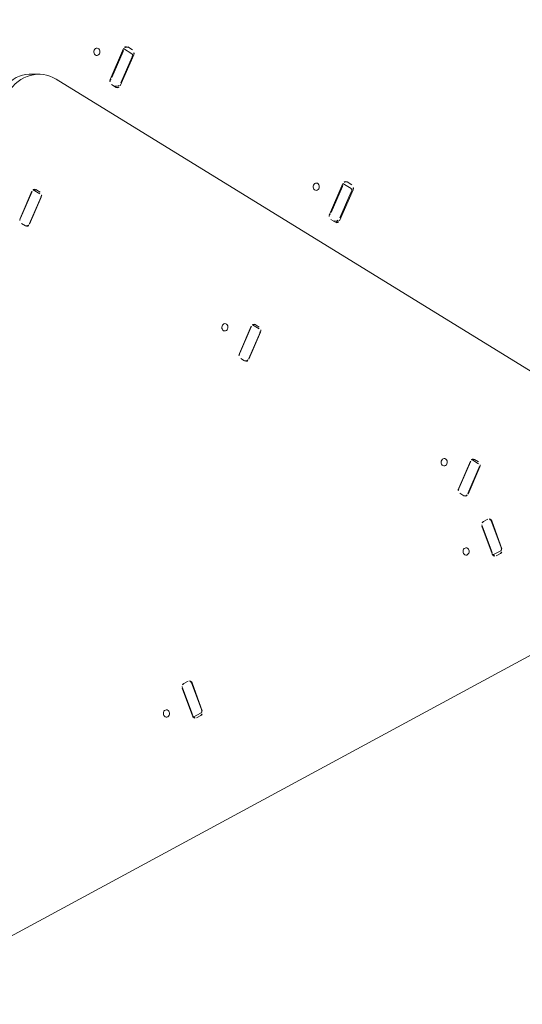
# Model space of a CAD drawing. Extents: x 5459245 to 5462690, y 5971016 to 5972523.
# Tile 70 of 198: x 5462444.285 to 5462444.833, y 5972214.574 to 5972215.647. Entities that reach past the tile are written whole.
import ezdxf

# ---------------------------------------------------------------- set-up
doc = ezdxf.new("R2010")
doc.units = 0
doc.layers.add('A_MAŁA ARCHITEKTURA', color=195, linetype='CONTINUOUS', lineweight=9)
doc.layers.add('ADT CCTV', color=102, linetype='CONTINUOUS')

# ---------------------------------------------------------------- blocks, each defined once
blk = doc.blocks.new('MEGA')
at = {"layer": 'A_MAŁA ARCHITEKTURA'}
for p, q in [((5462446.3244, 5972217.9429), (5462446.3203, 5972217.9501)), ((5462446.3292, 5972217.9249), (5462446.3292, 5972217.2892)), ((5462446.2113, 5972217.8834), (5462446.1794, 5972217.8787)), ((5462446.2107, 5972217.8828), (5462446.18, 5972217.8784)), ((5462446.2135, 5972217.8744), (5462446.2135, 5972217.883)), ((5462446.1755, 5972217.8747), (5462446.1755, 5972217.8696)), ((5462446.1794, 5972217.8667), (5462446.2113, 5972217.8713)), ((5462446.2107, 5972217.8716), (5462446.18, 5972217.8672)), ((5462446.2152, 5972217.8753), (5462446.2152, 5972217.8805)), ((5462446.3961, 5972217.8797), (5462446.3597, 5972217.8744)), ((5462446.3626, 5972217.874), (5462446.3933, 5972217.8784)), ((5462446.3961, 5972217.8691), (5462446.3961, 5972217.8797)), ((5462446.4, 5972217.8707), (5462446.4, 5972217.8768)), ((5462446.3559, 5972217.8704), (5462446.3559, 5972217.8644)), ((5462446.3563, 5972217.8665), (5462446.3559, 5972217.867)), ((5462446.3563, 5972217.8665), (5462446.3577, 5972217.8641)), ((5462446.3597, 5972217.8615), (5462446.3961, 5972217.8667)), ((5462446.3626, 5972217.8628), (5462446.3933, 5972217.8672)), ((5462446.1755, 5972217.5942), (5462446.1755, 5972217.5891)), ((5462446.2113, 5972217.6029), (5462446.1794, 5972217.5982)), ((5462446.2107, 5972217.6023), (5462446.18, 5972217.5979)), ((5462446.2135, 5972217.5939), (5462446.2135, 5972217.6025)), ((5462446.2152, 5972217.5948), (5462446.2152, 5972217.6)), ((5462446.3961, 5972217.5992), (5462446.3597, 5972217.5939)), ((5462446.3626, 5972217.5935), (5462446.3933, 5972217.5979)), ((5462446.3961, 5972217.5886), (5462446.3961, 5972217.5992)), ((5462446.4, 5972217.5902), (5462446.4, 5972217.5963)), ((5462446.1794, 5972217.5862), (5462446.2113, 5972217.5908)), ((5462446.2107, 5972217.5911), (5462446.18, 5972217.5867)), ((5462446.3559, 5972217.5899), (5462446.3559, 5972217.5839)), ((5462446.3563, 5972217.586), (5462446.3559, 5972217.5865)), ((5462446.3563, 5972217.586), (5462446.3577, 5972217.5836)), ((5462446.3597, 5972217.581), (5462446.3961, 5972217.5862)), ((5462446.3626, 5972217.5823), (5462446.3933, 5972217.5867)), ((5462446.0818, 5972217.1464), (5462445.4034, 5972217.5381)), ((5462445.8361, 5972217.4601), (5462445.8162, 5972217.4347)), ((5462445.8367, 5972217.4601), (5462445.8176, 5972217.4358)), ((5462445.8266, 5972217.4286), (5462445.8466, 5972217.454)), ((5462445.8464, 5972217.4545), (5462445.8273, 5972217.4302)), ((5462445.846, 5972217.4588), (5462445.8415, 5972217.4614)), ((5462445.8155, 5972217.4336), (5462445.8241, 5972217.4287)), ((5462445.8168, 5972217.4299), (5462445.8212, 5972217.4273)), ((5462446.1755, 5972217.3137), (5462446.1755, 5972217.3086)), ((5462446.2113, 5972217.3224), (5462446.1794, 5972217.3177)), ((5462446.2107, 5972217.3218), (5462446.18, 5972217.3174)), ((5462446.2135, 5972217.3134), (5462446.2135, 5972217.322)), ((5462446.2152, 5972217.3143), (5462446.2152, 5972217.3195)), ((5462446.1794, 5972217.3057), (5462446.2113, 5972217.3103)), ((5462446.2107, 5972217.3106), (5462446.18, 5972217.3062)), ((5462446.1575, 5972217.2745), (5462446.1376, 5972217.2491)), ((5462446.1581, 5972217.2746), (5462446.139, 5972217.2502)), ((5462446.1674, 5972217.2732), (5462446.1629, 5972217.2758)), ((5462446.148, 5972217.2431), (5462446.168, 5972217.2685)), ((5462446.1678, 5972217.2689), (5462446.1487, 5972217.2446)), ((5462446.137, 5972217.2481), (5462446.1455, 5972217.2431)), ((5462446.1382, 5972217.2444), (5462446.1426, 5972217.2418))]:
    blk.add_line(p, q, dxfattribs=at)
at = {"layer": 'A_MAŁA ARCHITEKTURA', "flags": 128}
for points in [[(5462446.2771, 5972217.9683), (5462446.2813, 5972217.9688), (5462446.2854, 5972217.9689), (5462446.2895, 5972217.9687), (5462446.2935, 5972217.9681), (5462446.2974, 5972217.9672), (5462446.3011, 5972217.966), (5462446.3046, 5972217.9645), (5462446.3079, 5972217.9627), (5462446.311, 5972217.9606), (5462446.3138, 5972217.9582), (5462446.3164, 5972217.9556), (5462446.3186, 5972217.9528), (5462446.3203, 5972217.9501)], [(5462446.3292, 5972217.9249), (5462446.329, 5972217.9287), (5462446.3284, 5972217.9323), (5462446.3275, 5972217.9359), (5462446.3263, 5972217.9393), (5462446.3247, 5972217.9425), (5462446.3227, 5972217.9456), (5462446.3205, 5972217.9484), (5462446.318, 5972217.951), (5462446.3151, 5972217.9534), (5462446.3121, 5972217.9555), (5462446.3087, 5972217.9573), (5462446.3052, 5972217.9588), (5462446.3015, 5972217.96), (5462446.2977, 5972217.9609), (5462446.2937, 5972217.9615), (5462446.2896, 5972217.9617), (5462446.2855, 5972217.9616), (5462446.2813, 5972217.9612)], [(5462446.3749, 5972217.9044), (5462446.3744, 5972217.9034), (5462446.3741, 5972217.9023), (5462446.3742, 5972217.9013), (5462446.3746, 5972217.9004), (5462446.3753, 5972217.8997), (5462446.3763, 5972217.8993), (5462446.3774, 5972217.8991), (5462446.3785, 5972217.8993), (5462446.3796, 5972217.8998), (5462446.3805, 5972217.9005), (5462446.3812, 5972217.9014), (5462446.3817, 5972217.9024), (5462446.3818, 5972217.9034), (5462446.3815, 5972217.9044), (5462446.3809, 5972217.9052), (5462446.3801, 5972217.9058), (5462446.3791, 5972217.9061), (5462446.3779, 5972217.9061), (5462446.3768, 5972217.9058), (5462446.3758, 5972217.9052), (5462446.3749, 5972217.9044)], [(5462446.3961, 5972217.8691), (5462446.3961, 5972217.8689), (5462446.3959, 5972217.8685), (5462446.3956, 5972217.8681), (5462446.3952, 5972217.8678), (5462446.3946, 5972217.8675), (5462446.394, 5972217.8673), (5462446.3933, 5972217.8672)], [(5462446.1983, 5972217.6248), (5462446.1989, 5972217.6258), (5462446.1992, 5972217.6269), (5462446.1991, 5972217.6279), (5462446.1987, 5972217.6288), (5462446.198, 5972217.6295), (5462446.197, 5972217.6299), (5462446.1959, 5972217.6301), (5462446.1948, 5972217.6299), (5462446.1937, 5972217.6294), (5462446.1927, 5972217.6287), (5462446.192, 5972217.6278), (5462446.1916, 5972217.6268), (5462446.1915, 5972217.6258), (5462446.1918, 5972217.6248), (5462446.1923, 5972217.624), (5462446.1932, 5972217.6234), (5462446.1942, 5972217.6231), (5462446.1953, 5972217.6231), (5462446.1965, 5972217.6234), (5462446.1975, 5972217.624), (5462446.1983, 5972217.6248)], [(5462446.3749, 5972217.6239), (5462446.3744, 5972217.6229), (5462446.3741, 5972217.6218), (5462446.3742, 5972217.6208), (5462446.3746, 5972217.6199), (5462446.3753, 5972217.6192), (5462446.3763, 5972217.6188), (5462446.3774, 5972217.6186), (5462446.3785, 5972217.6188), (5462446.3796, 5972217.6193), (5462446.3805, 5972217.62), (5462446.3812, 5972217.6209), (5462446.3817, 5972217.6219), (5462446.3818, 5972217.6229), (5462446.3815, 5972217.6239), (5462446.3809, 5972217.6247), (5462446.3801, 5972217.6253), (5462446.3791, 5972217.6256), (5462446.3779, 5972217.6256), (5462446.3768, 5972217.6253), (5462446.3758, 5972217.6247), (5462446.3749, 5972217.6239)], [(5462446.3961, 5972217.5886), (5462446.3961, 5972217.5884), (5462446.3959, 5972217.588), (5462446.3956, 5972217.5876), (5462446.3952, 5972217.5873), (5462446.3946, 5972217.587), (5462446.394, 5972217.5868), (5462446.3933, 5972217.5867)], [(5462445.8066, 5972217.4587), (5462445.8072, 5972217.4596), (5462445.8074, 5972217.4607), (5462445.8073, 5972217.4617), (5462445.8069, 5972217.4626), (5462445.8062, 5972217.4633), (5462445.8053, 5972217.4637), (5462445.8042, 5972217.4639), (5462445.803, 5972217.4637), (5462445.802, 5972217.4633), (5462445.801, 5972217.4625), (5462445.8003, 5972217.4616), (5462445.7999, 5972217.4606), (5462445.7998, 5972217.4596), (5462445.8, 5972217.4586), (5462445.8006, 5972217.4578), (5462445.8014, 5972217.4572), (5462445.8025, 5972217.4569), (5462445.8036, 5972217.4569), (5462445.8047, 5972217.4572), (5462445.8058, 5972217.4578), (5462445.8066, 5972217.4587)], [(5462445.8367, 5972217.4601), (5462445.8372, 5972217.4607), (5462445.8374, 5972217.4612)], [(5462445.8273, 5972217.4302), (5462445.8268, 5972217.4296), (5462445.8263, 5972217.4292), (5462445.8258, 5972217.4288), (5462445.8253, 5972217.4286), (5462445.8248, 5972217.4285), (5462445.8244, 5972217.4286), (5462445.8242, 5972217.4286)], [(5462446.1983, 5972217.3443), (5462446.1989, 5972217.3453), (5462446.1992, 5972217.3464), (5462446.1991, 5972217.3474), (5462446.1987, 5972217.3483), (5462446.198, 5972217.349), (5462446.197, 5972217.3494), (5462446.1959, 5972217.3496), (5462446.1948, 5972217.3494), (5462446.1937, 5972217.3489), (5462446.1927, 5972217.3482), (5462446.192, 5972217.3473), (5462446.1916, 5972217.3463), (5462446.1915, 5972217.3453), (5462446.1918, 5972217.3443), (5462446.1923, 5972217.3435), (5462446.1932, 5972217.3429), (5462446.1942, 5972217.3426), (5462446.1953, 5972217.3426), (5462446.1965, 5972217.3429), (5462446.1975, 5972217.3435), (5462446.1983, 5972217.3443)], [(5462446.128, 5972217.2731), (5462446.1286, 5972217.2741), (5462446.1288, 5972217.2751), (5462446.1287, 5972217.2761), (5462446.1283, 5972217.277), (5462446.1276, 5972217.2777), (5462446.1267, 5972217.2782), (5462446.1256, 5972217.2783), (5462446.1245, 5972217.2782), (5462446.1234, 5972217.2777), (5462446.1224, 5972217.277), (5462446.1217, 5972217.2761), (5462446.1213, 5972217.2751), (5462446.1212, 5972217.274), (5462446.1214, 5972217.2731), (5462446.122, 5972217.2722), (5462446.1229, 5972217.2717), (5462446.1239, 5972217.2714), (5462446.125, 5972217.2714), (5462446.1261, 5972217.2717), (5462446.1272, 5972217.2723), (5462446.128, 5972217.2731)], [(5462446.1581, 5972217.2746), (5462446.1586, 5972217.2752), (5462446.1588, 5972217.2756)], [(5462446.1487, 5972217.2446), (5462446.1482, 5972217.2441), (5462446.1477, 5972217.2436), (5462446.1472, 5972217.2432), (5462446.1467, 5972217.243), (5462446.1462, 5972217.2429), (5462446.1458, 5972217.243), (5462446.1456, 5972217.2431)]]:
    blk.add_lwpolyline(points, dxfattribs=at)
at = {"layer": 'A_MAŁA ARCHITEKTURA'}
for centre, radius, start, end in [((5462446.21, 5972217.8883), 0.00554, 277.1951, 296.5159), ((5462446.2121, 5972217.8803), 0.00311, 2.3331, 103.4118), ((5462446.1799, 5972217.8744), 0.00435, 96.7252, 175.8357), ((5462446.1789, 5972217.8862), 0.00787, 264.0917, 278.0897), ((5462446.2102, 5972217.8764), 0.00478, 275.9111, 304.9925), ((5462446.2108, 5972217.8756), 0.00435, 276.7252, 355.8357), ((5462446.3603, 5972217.8701), 0.00435, 96.7252, 175.8357), ((5462446.3615, 5972217.8812), 0.00731, 250.9989, 278.6679), ((5462446.393, 5972217.8823), 0.00388, 273.0289, 317.3052), ((5462446.3968, 5972217.8766), 0.00311, 2.3331, 103.4118), ((5462446.1786, 5972217.8697), 0.00311, 182.3331, 283.4118), ((5462446.1789, 5972217.8748), 0.00767, 257.2237, 278.2538), ((5462446.359, 5972217.8645), 0.00311, 182.3331, 283.4118), ((5462446.3614, 5972217.8678), 0.00524, 225.3319, 283.8075), ((5462446.3956, 5972217.871), 0.00435, 276.7252, 355.8357), ((5462446.1799, 5972217.5939), 0.00435, 96.7252, 175.8357), ((5462446.1789, 5972217.6057), 0.00787, 264.0917, 278.0897), ((5462446.21, 5972217.6078), 0.00554, 277.1951, 296.5159), ((5462446.2121, 5972217.5998), 0.00311, 2.3331, 103.4118), ((5462446.2108, 5972217.5951), 0.00435, 276.7252, 355.8357), ((5462446.3603, 5972217.5896), 0.00435, 96.7252, 175.8357), ((5462446.3615, 5972217.6007), 0.00731, 250.9989, 278.6679), ((5462446.393, 5972217.6018), 0.00388, 273.0289, 317.3052), ((5462446.3968, 5972217.5961), 0.00311, 2.3331, 103.4118), ((5462446.1786, 5972217.5892), 0.00311, 182.3331, 283.4118), ((5462446.1789, 5972217.5943), 0.00767, 257.2237, 278.2538), ((5462446.2102, 5972217.5959), 0.00478, 275.9111, 304.9925), ((5462446.359, 5972217.584), 0.00311, 182.3331, 283.4118), ((5462446.3614, 5972217.5873), 0.00524, 225.3319, 283.8075), ((5462446.3956, 5972217.5905), 0.00435, 276.7252, 355.8357), ((5462445.8396, 5972217.4575), 0.00435, 64.1643, 143.2748), ((5462445.8443, 5972217.4562), 0.00311, 316.5882, 57.6669), ((5462445.8402, 5972217.4594), 0.00787, 321.9163, 333.7586), ((5462445.8184, 5972217.4325), 0.00311, 136.5882, 237.6669), ((5462445.8135, 5972217.4387), 0.005, 298.4536, 323.7174), ((5462445.8231, 5972217.4312), 0.00435, 244.1643, 323.2748), ((5462446.1799, 5972217.3134), 0.00435, 96.7252, 175.8357), ((5462446.1789, 5972217.3252), 0.00787, 264.0917, 278.0897), ((5462446.21, 5972217.3273), 0.00554, 277.1951, 296.5159), ((5462446.2121, 5972217.3193), 0.00311, 2.3331, 103.4118), ((5462446.2108, 5972217.3146), 0.00435, 276.7252, 355.8357), ((5462446.1786, 5972217.3087), 0.00311, 182.3331, 283.4118), ((5462446.1789, 5972217.3138), 0.00767, 257.2237, 278.2538), ((5462446.2102, 5972217.3154), 0.00478, 275.9111, 304.9925), ((5462446.161, 5972217.2719), 0.00435, 64.1643, 143.2748), ((5462446.1657, 5972217.2706), 0.00311, 316.5882, 57.6669), ((5462446.1616, 5972217.2738), 0.00787, 321.9163, 333.7586), ((5462446.1398, 5972217.247), 0.00311, 136.5882, 237.6669), ((5462446.1349, 5972217.2532), 0.005, 298.4536, 323.7174), ((5462446.1445, 5972217.2457), 0.00435, 244.1643, 323.2748)]:
    blk.add_arc(centre, radius, start, end, dxfattribs=at)
blk = doc.blocks.new('A770198')
at = {"layer": 'ADT CCTV', "color": 140, "lineweight": 9}
blk.add_arc((30, 19.0421), 30, 140.60054, 219.40054, dxfattribs=at)
blk = doc.blocks.new('G$CFAE608CC')
at = {"layer": 'ADT CCTV', "rotation": 90}
blk.add_blockref('A770198', (38.0838, 0), dxfattribs=at)

msp = doc.modelspace()

# ---------------------------------------------------------------- block references
at = {"layer": 'A_MAŁA ARCHITEKTURA', "color": 6, "rotation": 58.39971502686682}
msp.add_blockref('MEGA', (7686859.5945, -1809666.1669), dxfattribs=at)
at = {"layer": 'ADT CCTV', "rotation": 184.5356804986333}
msp.add_blockref('G$CFAE608CC', (5462467.5094, 5972223.8305), dxfattribs=at)

doc.saveas('drawing.dxf')
